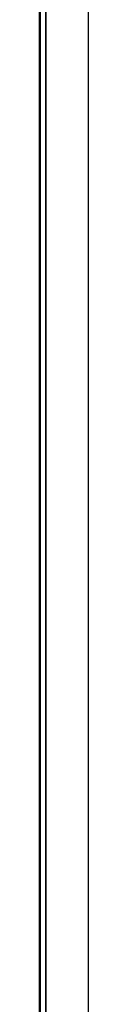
# Model space of a CAD drawing. Header units: inches. Extents: x 53216 to 117387, y -66787 to -22834.
# Tile 68 of 256: x 60591.652 to 60592.252, y -30170.551 to -30158.557. Entities that reach past the tile are written whole.
import ezdxf

# ---------------------------------------------------------------- set-up
doc = ezdxf.new("R2010")
doc.units = ezdxf.units.IN
doc.header["$MEASUREMENT"] = 0
doc.layers.add('FAKRO LOFT LADDERS', color=7, linetype='Continuous')

msp = doc.modelspace()

# ---------------------------------------------------------------- linework, layer by layer
at = {"layer": 'FAKRO LOFT LADDERS', "color": 7, "linetype": 'Continuous'}
for p, q in [((60591.652, -30202.285), (60591.652, -30084.385)), ((60591.667, -30202.27), (60591.667, -30084.401)), ((60591.732, -30202.205), (60591.732, -30084.466)), ((60591.732, -30084.466), (60591.732, -30202.205)), ((60592.252, -30201.685), (60592.252, -30084.985))]:
    msp.add_line(p, q, dxfattribs=at)

doc.saveas('drawing.dxf')
